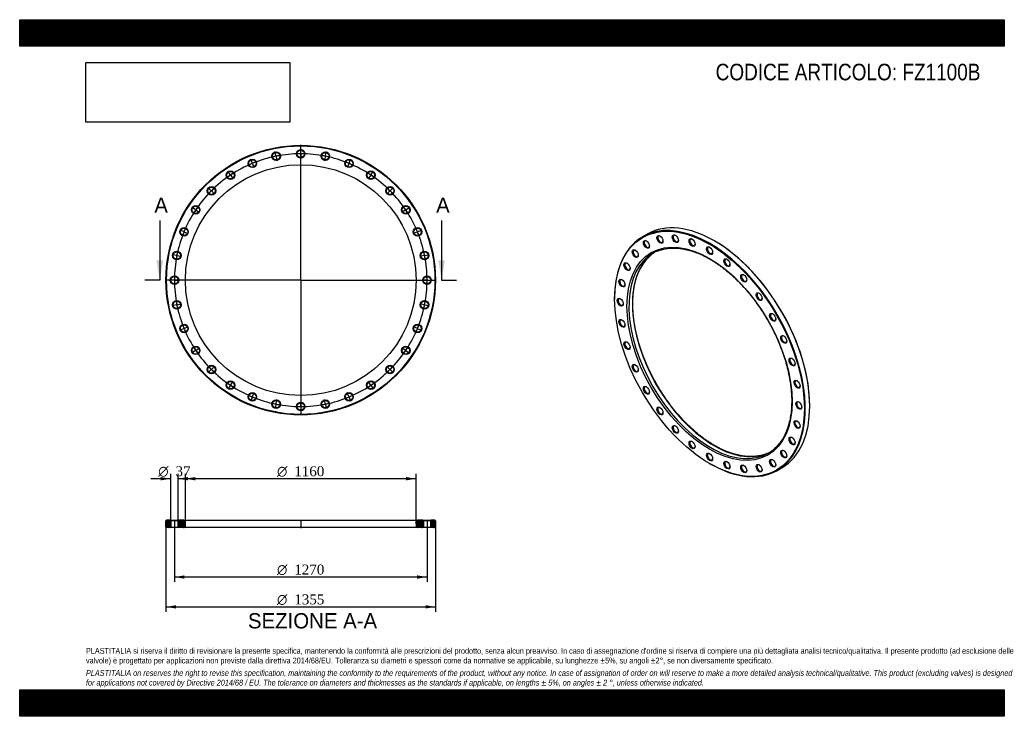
# Model space of a CAD drawing. Header units: millimetres. Extents: x 0 to 4950, y 0 to 3500.
import ezdxf
from ezdxf.enums import TextEntityAlignment as Align
from ezdxf.lldxf.tags import DXFTag

# ---------------------------------------------------------------- set-up
doc = ezdxf.new("R2010")
doc.units = ezdxf.units.MM
doc.header["$LTSCALE"] = 16.666667
for name, color, linetype in [('Default', 7, 'Continuous'), ('DV2_Default', 7, 'Continuous'), ('DV3_Default', 7, 'Continuous'), ('FZ1100B', 7, 'Continuous')]:
    doc.layers.add(name, color=color, linetype=linetype)
doc.styles.add('SEACAD_Solid_Edge_ANSI', font='seans.ttf')
doc.styles.add('SEACAD_Solid_Edge_ANSI1_Symbols', font='semeca1.ttf')
doc.styles.add('SEACAD_Times_New_Roman', font='times.ttf')
tags = doc.linetypes.add('CENTER2', pattern=[28.575, 19.05, -3.175, 3.175, -3.175]).pattern_tags.tags
tags[10:11] = [DXFTag(74, 4), DXFTag(75, 0), DXFTag(340, '0'), DXFTag(46, 0.0), DXFTag(50, 0.0), DXFTag(44, 0.0), DXFTag(45, 0.0)]
tags[8:9] = [DXFTag(74, 4), DXFTag(75, 0), DXFTag(340, '0'), DXFTag(46, 0.0), DXFTag(50, 0.0), DXFTag(44, 0.0), DXFTag(45, 0.0)]
tags[6:7] = [DXFTag(74, 4), DXFTag(75, 0), DXFTag(340, '0'), DXFTag(46, 0.0), DXFTag(50, 0.0), DXFTag(44, 0.0), DXFTag(45, 0.0)]
tags[4:5] = [DXFTag(74, 4), DXFTag(75, 0), DXFTag(340, '0'), DXFTag(46, 0.0), DXFTag(50, 0.0), DXFTag(44, 0.0), DXFTag(45, 0.0)]
picture_1 = doc.add_image_def('image1.jpg', size_in_pixel=(4302, 1260))

# ---------------------------------------------------------------- blocks, each defined once
blk = doc.blocks.new('SE')
at = {"layer": 'FZ1100B', "color": 7, "linetype": 'Continuous'}
for p, q in [((3154.1, 2422.2), (3131.4, 2409.2)), ((3494.9, 2387.4), (3492.8, 2388.7)), ((2991.1, 2099), (2991.1, 2096.6)), ((3971.9, 1558.9), (3971.9, 1561.3)), ((3468.1, 1270.5), (3470.2, 1269.2)), ((3808.9, 1235.7), (3831.6, 1248.8))]:
    blk.add_line(p, q, dxfattribs=at)
for centre, major_axis, start_param, end_param in [((3492.8, 1835.5), (-338.8, 586.7), 3.141593, 6.283185), ((3470.2, 1822.4), (338.8, -586.7), 0, 3.926991), ((3152.7, 2372.3), (-9.3, 16), 0, 3.84888), ((3152.7, 2372.3), (-9.3, 16), 5.575898, 6.283185), ((3220.7, 2397.5), (-9.3, 16), 0, 3.84888), ((3220.7, 2397.5), (-9.3, 16), 5.575898, 6.283185), ((3298.4, 2400.6), (-9.3, 16), 0, 3.84888), ((3298.4, 2400.6), (-9.3, 16), 5.575898, 6.283185), ((3382.6, 2381.5), (-9.3, 16), 0, 3.84888), ((3382.6, 2381.5), (-9.3, 16), 5.575898, 6.283185), ((3494.9, 1836.7), (337.3, -584.1), 0.785398, 2.356194), ((3096.9, 2326), (-9.3, 16), 0, 3.848879), ((3096.9, 2326), (-9.3, 16), 5.575898, 6.283185), ((3490, 1833.9), (290, -502.3), 3.170856, 3.224781), ((3473, 1824.1), (-290, 502.3), 6.199859, 6.283185), ((3470.2, 2340.9), (-9.3, 16), 0, 3.84888), ((3470.2, 2340.9), (-9.3, 16), 5.575898, 6.283185), ((3473, 1824.1), (-290, 502.3), 0.08144, 3.053143), ((3490, 1833.9), (290, -502.3), 3.224781, 6.204005), ((3055.4, 2260.3), (-9.3, 16), 5.575898, 6.283185), ((3473, 1824.1), (-290, 502.3), 0, 0.08144), ((3557.8, 2280.4), (-9.3, 16), 0, 3.84888), ((3557.8, 2280.4), (-9.3, 16), 5.575898, 6.283185), ((3055.4, 2260.3), (-9.3, 16), 0, 3.848879), ((3029.8, 2177.8), (-9.3, 16), 0, 3.848879), ((3029.8, 2177.8), (-9.3, 16), 5.575898, 6.283185), ((3642, 2202.2), (-9.3, 16), 0, 3.84888), ((3642, 2202.2), (-9.3, 16), 5.575898, 6.283185), ((3021.2, 2081.7), (-9.3, 16), 0, 3.848879), ((3021.2, 2081.7), (-9.3, 16), 5.575898, 6.283185), ((3719.7, 2109.5), (-9.3, 16), 0, 3.84888), ((3719.7, 2109.5), (-9.3, 16), 5.575898, 6.283185), ((3029.8, 1975.5), (-9.3, 16), 0, 3.84888), ((3029.8, 1975.5), (-9.3, 16), 5.575898, 6.283185), ((3787.7, 2005.7), (-9.3, 16), 0, 3.84888), ((3787.7, 2005.7), (-9.3, 16), 5.575898, 6.283185), ((3843.5, 1894.9), (-9.3, 16), 0, 3.84888), ((3843.5, 1894.9), (-9.3, 16), 5.575898, 6.283185), ((3055.4, 1863.5), (-9.3, 16), 0, 3.84888), ((3055.4, 1863.5), (-9.3, 16), 5.575898, 6.283185), ((3885, 1781.3), (-9.3, 16), 0, 3.84888), ((3885, 1781.3), (-9.3, 16), 5.575898, 6.283185), ((3096.9, 1749.9), (-9.3, 16), 0, 3.84888), ((3096.9, 1749.9), (-9.3, 16), 5.575898, 6.283185), ((3910.6, 1669.3), (-9.3, 16), 0, 3.84888), ((3910.6, 1669.3), (-9.3, 16), 5.575898, 6.283185), ((3152.7, 1639.1), (-9.3, 16), 0, 3.84888), ((3152.7, 1639.1), (-9.3, 16), 5.575898, 6.283185), ((3220.7, 1535.3), (-9.3, 16), 0, 3.84888), ((3220.7, 1535.3), (-9.3, 16), 5.575898, 6.283185), ((3919.2, 1563.2), (-9.3, 16), 0, 3.848879), ((3919.2, 1563.2), (-9.3, 16), 5.575898, 6.283185), ((3298.4, 1442.6), (-9.3, 16), 0, 3.84888), ((3298.4, 1442.6), (-9.3, 16), 5.575898, 6.283185), ((3910.6, 1467), (-9.3, 16), 0, 3.848879), ((3910.6, 1467), (-9.3, 16), 5.575898, 6.283185), ((3885, 1384.5), (-9.3, 16), 0, 3.848879), ((3885, 1384.5), (-9.3, 16), 5.575898, 6.283185), ((3382.6, 1364.5), (-9.3, 16), 0, 3.84888), ((3382.6, 1364.5), (-9.3, 16), 5.575898, 6.283185), ((3473, 1824.1), (-290, 502.3), 3.053143, 3.234052), ((3470.2, 1303.9), (-9.3, 16), 0, 3.84888), ((3470.2, 1303.9), (-9.3, 16), 5.575898, 6.283185), ((3490, 1833.9), (290, -502.3), 6.204005, 6.253922), ((3787.7, 1272.5), (-9.3, 16), 0, 3.84888), ((3787.7, 1272.5), (-9.3, 16), 5.575898, 6.283185), ((3843.5, 1318.8), (-9.3, 16), 0, 3.84888), ((3843.5, 1318.8), (-9.3, 16), 5.575898, 6.283185), ((3470.2, 1822.4), (338.8, -586.7), 5.497787, 6.283185), ((3557.8, 1263.3), (-9.3, 16), 0, 3.84888), ((3557.8, 1263.3), (-9.3, 16), 5.575898, 6.283185), ((3642, 1244.2), (-9.3, 16), 0, 3.84888), ((3642, 1244.2), (-9.3, 16), 5.575898, 6.283185), ((3719.7, 1247.3), (-9.3, 16), 0, 3.84888), ((3719.7, 1247.3), (-9.3, 16), 5.575898, 6.283185)]:
    blk.add_ellipse(centre, major_axis=major_axis, ratio=0.57735, start_param=start_param, end_param=end_param, dxfattribs=at)
for centre, major_axis in [((3468.1, 1821.2), (-337.3, 584.1)), ((3468.1, 1821.2), (293.5, -508.4)), ((3150.6, 2371.1), (10.8, -18.6)), ((3218.6, 2396.3), (10.8, -18.6)), ((3296.2, 2399.4), (10.8, -18.6)), ((3380.5, 2380.3), (10.8, -18.6)), ((3094.7, 2324.8), (10.8, -18.6)), ((3468.1, 2339.7), (10.8, -18.6)), ((3053.2, 2259.1), (10.8, -18.6)), ((3555.7, 2279.1), (10.8, -18.6)), ((3027.7, 2176.6), (10.8, -18.6)), ((3639.9, 2201), (10.8, -18.6)), ((3717.5, 2108.3), (10.8, -18.6)), ((3019.1, 2080.4), (10.8, -18.6)), ((3027.7, 1974.3), (10.8, -18.6)), ((3785.6, 2004.5), (10.8, -18.6)), ((3053.2, 1862.3), (10.8, -18.6)), ((3841.4, 1893.7), (10.8, -18.6)), ((3882.9, 1780.1), (10.8, -18.6)), ((3094.7, 1748.7), (10.8, -18.6)), ((3908.5, 1668.1), (10.8, -18.6)), ((3150.6, 1637.9), (10.8, -18.6)), ((3917.1, 1562), (10.8, -18.6)), ((3218.6, 1534.1), (10.8, -18.6)), ((3908.5, 1465.8), (10.8, -18.6)), ((3296.2, 1441.4), (10.8, -18.6)), ((3882.9, 1383.3), (10.8, -18.6)), ((3380.5, 1363.3), (10.8, -18.6)), ((3841.4, 1317.6), (10.8, -18.6)), ((3468.1, 1302.7), (10.8, -18.6)), ((3785.6, 1271.3), (10.8, -18.6)), ((3555.7, 1262.1), (10.8, -18.6)), ((3639.9, 1243), (10.8, -18.6)), ((3717.5, 1246.1), (10.8, -18.6))]:
    blk.add_ellipse(centre, major_axis=major_axis, ratio=0.57735, dxfattribs=at)
for points, knots in [([(3207.6, 2338.2), (3209.9, 2339.1), (3215.4, 2341.3), (3225.9, 2344.6), (3238.1, 2347.8), (3250.9, 2350.2), (3263.9, 2351.9), (3277.2, 2352.8), (3290.8, 2353), (3304.6, 2352.5), (3318.7, 2351.2), (3332.9, 2349.1), (3347.4, 2346.3), (3362.1, 2342.8), (3376.9, 2338.6), (3391.9, 2333.6), (3407, 2328), (3422.1, 2321.6), (3437.4, 2314.5), (3452.7, 2306.7), (3468, 2298.2), (3483.4, 2289.1), (3498.7, 2279.3), (3514, 2268.9), (3529.3, 2257.8), (3544.5, 2246.2), (3559.5, 2233.9), (3574.5, 2221), (3589.3, 2207.6), (3604, 2193.6), (3618.4, 2179.1), (3632.7, 2164.2), (3646.7, 2148.7), (3660.5, 2132.7), (3674, 2116.4), (3687.3, 2099.6), (3700.2, 2082.4), (3712.8, 2064.8), (3725.1, 2046.9), (3737, 2028.7), (3748.6, 2010.2), (3759.7, 1991.4), (3770.5, 1972.4), (3780.8, 1953.2), (3790.7, 1933.8), (3800.1, 1914.3), (3809.1, 1894.6), (3817.5, 1874.8), (3825.5, 1854.9), (3833, 1835), (3840, 1815.1), (3846.5, 1795.2), (3852.4, 1775.4), (3857.8, 1755.6), (3862.7, 1735.9), (3867, 1716.3), (3870.7, 1696.9), (3873.9, 1677.7), (3876.5, 1658.7), (3878.5, 1639.9), (3880, 1621.4), (3880.9, 1603.2), (3881.2, 1585.2), (3880.9, 1567.7), (3880.1, 1550.5), (3878.7, 1533.7), (3876.7, 1517.3), (3874.2, 1501.3), (3871.1, 1485.8), (3867.4, 1470.8), (3863.2, 1456.3), (3858.5, 1442.3), (3853.2, 1428.9), (3847.4, 1416), (3841.1, 1403.7), (3834.2, 1391.9), (3826.8, 1380.8), (3819, 1370.3), (3810.6, 1360.4), (3801.9, 1351.3), (3794.1, 1344), (3789.6, 1340.4), (3787.9, 1339)], [0, 0, 0, 0, 0.006818, 0.019609, 0.032387, 0.045151, 0.057898, 0.070628, 0.08334, 0.096037, 0.10872, 0.12139, 0.13405, 0.146701, 0.159345, 0.171984, 0.184618, 0.197251, 0.209881, 0.222511, 0.235141, 0.24777, 0.260401, 0.273032, 0.285664, 0.298298, 0.310933, 0.323569, 0.336207, 0.348847, 0.361487, 0.374129, 0.386772, 0.399417, 0.412062, 0.424708, 0.437356, 0.450003, 0.462652, 0.4753, 0.487949, 0.500599, 0.513248, 0.525897, 0.538546, 0.551195, 0.563843, 0.576491, 0.589138, 0.601784, 0.614429, 0.627073, 0.639716, 0.652358, 0.664998, 0.677637, 0.690274, 0.702909, 0.715543, 0.728176, 0.740806, 0.753435, 0.766063, 0.77869, 0.791315, 0.803941, 0.816566, 0.829192, 0.841819, 0.854448, 0.867081, 0.879719, 0.892363, 0.905016, 0.917679, 0.930355, 0.943044, 0.955749, 0.968472, 0.981212, 0.993969, 1, 1, 1, 1]), ([(3493.5, 1360.6), (3490.5, 1362.4), (3483.2, 1366.6), (3470, 1374.9), (3454.8, 1385), (3439.5, 1395.8), (3424.3, 1407.3), (3409.2, 1419.3), (3394.2, 1432), (3379.3, 1445.2), (3364.6, 1458.9), (3350, 1473.2), (3335.7, 1488), (3321.6, 1503.3), (3307.7, 1519.1), (3294, 1535.3), (3280.7, 1552), (3267.6, 1569), (3254.9, 1586.4), (3242.5, 1604.2), (3230.4, 1622.3), (3218.8, 1640.7), (3207.5, 1659.4), (3196.6, 1678.3), (3186.1, 1697.4), (3176, 1716.8), (3166.4, 1736.3), (3157.3, 1755.9), (3148.6, 1775.6), (3140.4, 1795.5), (3132.7, 1815.4), (3125.6, 1835.3), (3118.9, 1855.2), (3112.8, 1875.1), (3107.2, 1894.9), (3102.1, 1914.6), (3097.6, 1934.2), (3093.7, 1953.7), (3090.3, 1973), (3087.5, 1992.1), (3085.2, 2011), (3083.5, 2029.6), (3082.4, 2047.9), (3081.9, 2065.9), (3081.9, 2083.6), (3082.5, 2101), (3083.7, 2117.9), (3085.5, 2134.5), (3087.8, 2150.6), (3090.7, 2166.3), (3094.1, 2181.5), (3098.1, 2196.2), (3102.7, 2210.4), (3107.8, 2224), (3113.4, 2237.1), (3119.5, 2249.7), (3126.2, 2261.6), (3133.3, 2273), (3141, 2283.7), (3149.2, 2293.8), (3157.8, 2303.3), (3166.9, 2312), (3173.7, 2318), (3177.1, 2320.6), (3177.5, 2320.8)], [0, 0, 0, 0, 0.008658, 0.025129, 0.041603, 0.058077, 0.074554, 0.091032, 0.107512, 0.123994, 0.140477, 0.156963, 0.17345, 0.189939, 0.206429, 0.222921, 0.239414, 0.255908, 0.272403, 0.288899, 0.305396, 0.321892, 0.33839, 0.354887, 0.371385, 0.387882, 0.404378, 0.420875, 0.43737, 0.453865, 0.470359, 0.486851, 0.503342, 0.519832, 0.53632, 0.552806, 0.56929, 0.585773, 0.602253, 0.618731, 0.635207, 0.651681, 0.668153, 0.684623, 0.701091, 0.717558, 0.734024, 0.75049, 0.766957, 0.783424, 0.799894, 0.816369, 0.832848, 0.849336, 0.865834, 0.882344, 0.898869, 0.915411, 0.931974, 0.948558, 0.965165, 0.981795, 0.998447, 1, 1, 1, 1]), ([(3756.7, 1320.2), (3756.6, 1320.1), (3753, 1318.5), (3744.7, 1315.6), (3732.6, 1312), (3720.1, 1309.1), (3707.3, 1307), (3694.2, 1305.6), (3680.8, 1304.9), (3667.1, 1305), (3653.2, 1305.9), (3639, 1307.4), (3624.6, 1309.7), (3610.1, 1312.8), (3595.4, 1316.6), (3580.5, 1321.1), (3565.5, 1326.3), (3550.4, 1332.3), (3535.1, 1338.9), (3519.9, 1346.2), (3505.7, 1353.7), (3497.5, 1358.3), (3493.5, 1360.6)], [0, 0, 0, 0, 0.001003, 0.054824, 0.108604, 0.162326, 0.215983, 0.269567, 0.323079, 0.376522, 0.4299, 0.48322, 0.536492, 0.589722, 0.642918, 0.696088, 0.749239, 0.802375, 0.855501, 0.908622, 0.961741, 1, 1, 1, 1])]:
    blk.add_open_spline(points, degree=3, knots=knots, dxfattribs=at)
blk = doc.blocks.new('SE1')
at = {"layer": 'Default', "color": 7, "linetype": 'CENTER2'}
for start, end in [(90.2707, 100.9793), (79.0207, 89.7293), (112.7707, 123.4793), (101.5207, 112.2293), (67.7707, 78.4793), (56.5207, 67.2293), (124.0207, 134.7293), (45.2707, 55.9793), (135.2707, 145.9793), (34.0207, 44.7293), (146.5207, 157.2293), (22.7707, 33.4793), (157.7707, 168.4793), (11.5207, 22.2293), (169.0207, 179.7293), (0.2707, 10.9793), (180.2707, 190.9793), (349.0207, 359.7293), (191.5207, 202.2293), (337.7707, 348.4793), (202.7707, 213.4793), (326.5207, 337.2293), (214.0207, 224.7293), (315.2707, 325.9793), (225.2707, 235.9793), (304.0207, 314.7293), (236.5207, 247.2293), (292.7707, 303.4793), (247.7707, 258.4793), (281.5207, 292.2293), (259.0207, 269.7293), (270.2707, 280.9793)]:
    blk.add_arc((1412.8, 2191.4), 635, start, end, dxfattribs=at)
at = {"layer": 'DV2_Default', "color": 7, "linetype": 'CENTER2'}
for p, q in [((1288.3, 2817.2), (1284.4, 2837)), ((1412.8, 2194.4), (1412.8, 2870.7)), ((1412.8, 2829.4), (1412.8, 2849.7)), ((1412.8, 2824.9), (1412.8, 2827.9)), ((1412.8, 2823.4), (1412.8, 2803.2)), ((1537.3, 2817.2), (1541.2, 2837)), ((1168.7, 2780.9), (1160.9, 2799.6)), ((1170.4, 2776.7), (1169.2, 2779.5)), ((1170.9, 2775.3), (1178.7, 2756.6)), ((1289.2, 2812.8), (1288.6, 2815.7)), ((1289.5, 2811.3), (1293.5, 2791.4)), ((1536.1, 2811.3), (1532.2, 2791.4)), ((1536.4, 2812.8), (1537, 2815.7)), ((1654.7, 2775.3), (1646.9, 2756.6)), ((1655.2, 2776.7), (1656.4, 2779.5)), ((1657, 2780.9), (1664.7, 2799.6)), ((1058.4, 2721.9), (1047.1, 2738.7)), ((1767.3, 2721.9), (1778.5, 2738.7)), ((1060.9, 2718.2), (1059.2, 2720.7)), ((1061.7, 2716.9), (1072.9, 2700.1)), ((1763.9, 2716.9), (1752.7, 2700.1)), ((1764.8, 2718.2), (1766.4, 2720.7)), ((961.7, 2642.6), (947.4, 2656.9)), ((964.9, 2639.4), (962.7, 2641.5)), ((965.9, 2638.3), (980.2, 2624)), ((1859.7, 2638.3), (1845.4, 2624)), ((1860.8, 2639.4), (1862.9, 2641.5)), ((1863.9, 2642.6), (1878.3, 2656.9)), ((882.3, 2545.9), (865.5, 2557.1)), ((886.1, 2543.4), (883.6, 2545.1)), ((887.3, 2542.6), (904.2, 2531.3)), ((1938.3, 2542.6), (1921.5, 2531.3)), ((1939.5, 2543.4), (1942, 2545.1)), ((1943.3, 2545.9), (1960.1, 2557.1)), ((823.4, 2435.6), (804.7, 2443.3)), ((827.5, 2433.9), (824.8, 2435)), ((828.9, 2433.3), (847.6, 2425.5)), ((1996.7, 2433.3), (1978, 2425.5)), ((1998.1, 2433.9), (2000.9, 2435)), ((2002.2, 2435.6), (2020.9, 2443.3)), ((787.1, 2315.9), (767.2, 2319.8)), ((791.5, 2315), (788.5, 2315.6)), ((792.9, 2314.7), (812.8, 2310.8)), ((2032.7, 2314.7), (2012.8, 2310.8)), ((2034.1, 2315), (2037.1, 2315.6)), ((2038.5, 2315.9), (2058.4, 2319.8)), ((1409.8, 2191.4), (733.6, 2191.4)), ((774.8, 2191.4), (754.6, 2191.4)), ((779.3, 2191.4), (776.3, 2191.4)), ((780.8, 2191.4), (801.1, 2191.4)), ((1414.3, 2191.4), (1411.3, 2191.4)), ((1412.8, 2192.9), (1412.8, 2189.9)), ((1412.8, 2188.4), (1412.8, 1512.2)), ((1415.8, 2191.4), (2092.1, 2191.4)), ((2044.8, 2191.4), (2024.6, 2191.4)), ((2044.8, 2191.4), (2027.6, 2191.4)), ((2046.3, 2191.4), (2049.3, 2191.4)), ((2046.3, 2191.4), (2049.3, 2191.4)), ((2050.8, 2191.4), (2068.1, 2191.4)), ((2050.8, 2191.4), (2071.1, 2191.4)), ((787.1, 2067), (767.2, 2063)), ((791.5, 2067.8), (788.5, 2067.3)), ((792.9, 2068.1), (812.8, 2072.1)), ((2032.7, 2068.1), (2012.8, 2072.1)), ((2034.1, 2067.8), (2037.1, 2067.3)), ((2038.5, 2067), (2058.4, 2063)), ((823.4, 1947.3), (804.7, 1939.5)), ((827.5, 1949), (824.8, 1947.9)), ((828.9, 1949.6), (847.6, 1957.3)), ((1996.7, 1949.6), (1978, 1957.3)), ((1998.1, 1949), (2000.9, 1947.9)), ((2002.2, 1947.3), (2020.9, 1939.5)), ((882.3, 1837), (865.5, 1825.7)), ((886.1, 1839.5), (883.6, 1837.8)), ((887.3, 1840.3), (904.2, 1851.6)), ((1938.3, 1840.3), (1921.5, 1851.6)), ((1939.5, 1839.5), (1942, 1837.8)), ((1943.3, 1837), (1960.1, 1825.7)), ((961.7, 1740.3), (947.4, 1726)), ((964.9, 1743.5), (962.7, 1741.4)), ((965.9, 1744.5), (980.2, 1758.9)), ((1859.7, 1744.5), (1845.4, 1758.9)), ((1860.8, 1743.5), (1862.9, 1741.4)), ((1863.9, 1740.3), (1878.3, 1726)), ((1058.4, 1661), (1047.1, 1644.1)), ((1060.9, 1664.7), (1059.2, 1662.2)), ((1061.7, 1665.9), (1072.9, 1682.8)), ((1763.9, 1665.9), (1752.7, 1682.8)), ((1764.8, 1664.7), (1766.4, 1662.2)), ((1767.3, 1661), (1778.5, 1644.1)), ((1168.7, 1602), (1160.9, 1583.3)), ((1170.4, 1606.2), (1169.2, 1603.4)), ((1170.9, 1607.5), (1178.7, 1626.2)), ((1289.5, 1571.6), (1293.5, 1591.4)), ((1536.1, 1571.6), (1532.2, 1591.4)), ((1654.7, 1607.5), (1646.9, 1626.2)), ((1655.2, 1606.2), (1656.4, 1603.4)), ((1657, 1602), (1664.7, 1583.3)), ((1288.3, 1565.7), (1284.4, 1545.8)), ((1289.2, 1570.1), (1288.6, 1567.2)), ((1412.8, 1559.4), (1412.8, 1579.7)), ((1412.8, 1557.9), (1412.8, 1554.9)), ((1412.8, 1553.4), (1412.8, 1533.2)), ((1536.4, 1570.1), (1537, 1567.2)), ((1537.3, 1565.7), (1541.2, 1545.8))]:
    blk.add_line(p, q, dxfattribs=at)
for start, end in [(90.2707, 92.0978), (89.8647, 90.1353), (87.9022, 89.7293), (112.7707, 114.5978), (112.3647, 112.6353), (110.4022, 112.2293), (101.5207, 103.3478), (101.1147, 101.3853), (99.1522, 100.9793), (79.0207, 80.8478), (78.6147, 78.8853), (76.6522, 78.4793), (67.7707, 69.5978), (67.3647, 67.6353), (65.4022, 67.2293), (121.6522, 123.4793), (56.5207, 58.3478), (124.0207, 125.8478), (123.6147, 123.8853), (56.1147, 56.3853), (54.1522, 55.9793), (135.2707, 137.0978), (134.8647, 135.1353), (132.9022, 134.7293), (45.2707, 47.0978), (44.8647, 45.1353), (42.9022, 44.7293), (146.5207, 148.3478), (146.1147, 146.3853), (144.1522, 145.9793), (34.0207, 35.8478), (33.6147, 33.8853), (31.6522, 33.4793), (157.7707, 159.5978), (157.3647, 157.6353), (155.4022, 157.2293), (22.7707, 24.5978), (22.3647, 22.6353), (20.4022, 22.2293), (166.6522, 168.4793), (11.5207, 13.3478), (169.0207, 170.8478), (168.6147, 168.8853), (11.1147, 11.3853), (9.1522, 10.9793), (177.9022, 179.7293), (179.8647, 180.1353), (180.2707, 182.0978), (0.2707, 2.0978), (357.9022, 359.7293), (0.2707, 1.8271), (358.1729, 359.7293), (359.8647, 0.1353), (359.8647, 0.1353), (189.1522, 190.9793), (349.0207, 350.8478), (191.1147, 191.3853), (191.5207, 193.3478), (346.6522, 348.4793), (348.6147, 348.8853), (200.4022, 202.2293), (202.3647, 202.6353), (202.7707, 204.5978), (335.4022, 337.2293), (337.3647, 337.6353), (337.7707, 339.5978), (211.6522, 213.4793), (213.6147, 213.8853), (214.0207, 215.8478), (324.1522, 325.9793), (326.1147, 326.3853), (326.5207, 328.3478), (222.9022, 224.7293), (224.8647, 225.1353), (225.2707, 227.0978), (312.9022, 314.7293), (314.8647, 315.1353), (315.2707, 317.0978), (234.1522, 235.9793), (236.1147, 236.3853), (236.5207, 238.3478), (301.6522, 303.4793), (303.6147, 303.8853), (304.0207, 305.8478), (245.4022, 247.2293), (247.3647, 247.6353), (247.7707, 249.5978), (290.4022, 292.2293), (292.3647, 292.6353), (292.7707, 294.5978), (256.6522, 258.4793), (258.6147, 258.8853), (259.0207, 260.8478), (267.9022, 269.7293), (269.8647, 270.1353), (270.2707, 272.0978), (279.1522, 280.9793), (281.1147, 281.3853), (281.5207, 283.3478)]:
    blk.add_arc((1412.8, 2191.4), 635, start, end, dxfattribs=at)
at = {"layer": 'FZ1100B', "color": 7, "linetype": 'Continuous'}
for centre, radius in [((1412.8, 2191.4), 677.5), ((1412.8, 2191.4), 674.5), ((1288.9, 2814.2), 21.5), ((1288.9, 2814.2), 18.5), ((1412.8, 2826.4), 21.5), ((1412.8, 2826.4), 18.5), ((1536.7, 2814.2), 21.5), ((1536.7, 2814.2), 18.5), ((1169.8, 2778.1), 21.5), ((1169.8, 2778.1), 18.5), ((1655.8, 2778.1), 21.5), ((1655.8, 2778.1), 18.5), ((1412.8, 2191.4), 580), ((1060, 2719.4), 21.5), ((1060, 2719.4), 18.5), ((1765.6, 2719.4), 21.5), ((1765.6, 2719.4), 18.5), ((963.8, 2640.4), 21.5), ((963.8, 2640.4), 18.5), ((1861.8, 2640.4), 21.5), ((1861.8, 2640.4), 18.5), ((884.8, 2544.2), 21.5), ((884.8, 2544.2), 18.5), ((1940.8, 2544.2), 21.5), ((1940.8, 2544.2), 18.5), ((826.1, 2434.4), 21.5), ((826.1, 2434.4), 18.5), ((1999.5, 2434.4), 21.5), ((1999.5, 2434.4), 18.5), ((790, 2315.3), 21.5), ((790, 2315.3), 18.5), ((2035.6, 2315.3), 21.5), ((2035.6, 2315.3), 18.5), ((777.8, 2191.4), 21.5), ((777.8, 2191.4), 18.5), ((2047.8, 2191.4), 21.5), ((2047.8, 2191.4), 18.5), ((790, 2067.5), 21.5), ((790, 2067.5), 18.5), ((2035.6, 2067.5), 21.5), ((2035.6, 2067.5), 18.5), ((826.1, 1948.4), 21.5), ((826.1, 1948.4), 18.5), ((1999.5, 1948.4), 21.5), ((1999.5, 1948.4), 18.5), ((884.8, 1838.6), 21.5), ((884.8, 1838.6), 18.5), ((1940.8, 1838.6), 21.5), ((1940.8, 1838.6), 18.5), ((963.8, 1742.4), 21.5), ((963.8, 1742.4), 18.5), ((1861.8, 1742.4), 21.5), ((1861.8, 1742.4), 18.5), ((1060, 1663.4), 21.5), ((1765.6, 1663.4), 21.5), ((1060, 1663.4), 18.5), ((1765.6, 1663.4), 18.5), ((1169.8, 1604.8), 21.5), ((1169.8, 1604.8), 18.5), ((1288.9, 1568.6), 21.5), ((1288.9, 1568.6), 18.5), ((1536.7, 1568.6), 21.5), ((1536.7, 1568.6), 18.5), ((1655.8, 1604.8), 21.5), ((1655.8, 1604.8), 18.5), ((1412.8, 1556.4), 21.5), ((1412.8, 1556.4), 18.5)]:
    blk.add_circle(centre, radius, dxfattribs=at)
blk = doc.blocks.new('SE3')
at = {"color": 7, "linetype": 'Continuous', "style": 'SEACAD_Solid_Edge_ANSI'}
blk.add_text('A', height=76.7, dxfattribs=at).set_placement((676.8, 2606.4), align=Align.TOP_LEFT)
blk = doc.blocks.new('SE4')
at = {"color": 7, "linetype": 'Continuous', "style": 'SEACAD_Solid_Edge_ANSI'}
blk.add_text('A', height=76.7, dxfattribs=at).set_placement((2093.5, 2606.4), align=Align.TOP_LEFT)
blk = doc.blocks.new('SEANNOT_GROUP')
at = {"linetype": 'Continuous'}
blk.add_hatch(color=7, dxfattribs=at).paths.add_polyline_path([(687.8, 2291.4), (704.5, 2191.4), (721.1, 2291.4)])
at = {"color": 7, "linetype": 'Continuous'}
blk.add_lwpolyline([(704.5, 2491.4), (704.5, 2191.4)], dxfattribs=at)
blk = doc.blocks.new('SEANNOT_GROUP1')
at = {"linetype": 'Continuous'}
blk.add_hatch(color=7, dxfattribs=at).paths.add_polyline_path([(2104.5, 2291.4), (2121.1, 2191.4), (2137.8, 2291.4)])
at = {"color": 7, "linetype": 'Continuous'}
blk.add_lwpolyline([(2121.1, 2491.4), (2121.1, 2191.4)], dxfattribs=at)
blk = doc.blocks.new('SE2')
at = {"layer": 'Default', "color": 7, "linetype": 'CENTER2'}
for p, q in [((704.5, 2191.4), (629.5, 2191.4)), ((2121.1, 2191.4), (2196.1, 2191.4))]:
    blk.add_line(p, q, dxfattribs=at)
at = {"layer": 'Default'}
for name in ['SE3', 'SE4', 'SEANNOT_GROUP', 'SEANNOT_GROUP1']:
    blk.add_blockref(name, (0, 0), dxfattribs=at)
blk = doc.blocks.new('SE5')
at = {"layer": 'FZ1100B', "linetype": 'Continuous'}
h = blk.add_hatch(dxfattribs=at)
h.set_pattern_fill('LINE', scale=0.629921, angle=45, style=0)
h.paths.add_polyline_path([(756.3, 985.8), (738.3, 985.8), (735.3, 982.8), (735.3, 950.8), (738.3, 947.8), (756.3, 947.8), (759.3, 950.8), (759.3, 982.8)])
h = blk.add_hatch(dxfattribs=at)
h.set_pattern_fill('LINE', scale=0.629921, angle=45, style=0)
edge = h.paths.add_edge_path()
edge.add_line((799.3, 947.8), (825.8, 947.8))
edge.add_arc((825.8, 954.8), 7, 270, 360)
edge.add_line((832.8, 954.8), (832.8, 978.8))
edge.add_arc((825.8, 978.8), 7, 0, 90)
edge.add_line((825.8, 985.8), (799.3, 985.8))
edge.add_line((799.3, 985.8), (796.3, 982.8))
edge.add_line((796.3, 982.8), (796.3, 950.8))
edge.add_line((796.3, 950.8), (799.3, 947.8))
h = blk.add_hatch(dxfattribs=at)
h.set_pattern_fill('LINE', scale=0.629921, angle=45, style=0)
edge = h.paths.add_edge_path()
edge.add_line((2029.3, 950.8), (2029.3, 982.8))
edge.add_line((2029.3, 982.8), (2026.3, 985.8))
edge.add_line((2026.3, 985.8), (1999.8, 985.8))
edge.add_arc((1999.8, 978.8), 7, 90, 180)
edge.add_line((1992.8, 978.8), (1992.8, 954.8))
edge.add_arc((1999.8, 954.8), 7, 180, 270)
edge.add_line((1999.8, 947.8), (2026.3, 947.8))
edge.add_line((2026.3, 947.8), (2029.3, 950.8))
h = blk.add_hatch(dxfattribs=at)
h.set_pattern_fill('LINE', scale=0.629921, angle=45, style=0)
h.paths.add_polyline_path([(2066.3, 982.8), (2066.3, 950.8), (2069.3, 947.8), (2087.3, 947.8), (2090.3, 950.8), (2090.3, 982.8), (2087.3, 985.8), (2069.3, 985.8)])
at = {"layer": 'DV3_Default', "color": 7, "linetype": 'CENTER2'}
for p, q in [((777.8, 987.5), (777.8, 946)), ((1412.8, 987.5), (1412.8, 946)), ((2047.8, 987.5), (2047.8, 946))]:
    blk.add_line(p, q, dxfattribs=at)
at = {"layer": 'FZ1100B', "color": 7, "linetype": 'Continuous'}
for p, q in [((738.3, 985.8), (735.3, 982.8)), ((735.3, 950.8), (735.3, 982.8)), ((735.3, 950.8), (738.3, 947.8)), ((756.3, 985.8), (738.3, 985.8)), ((756.3, 947.8), (738.3, 947.8)), ((756.3, 985.8), (799.3, 985.8)), ((756.3, 985.8), (759.3, 982.8)), ((759.3, 950.8), (756.3, 947.8)), ((799.3, 947.8), (756.3, 947.8)), ((796.3, 982.8), (759.3, 982.8)), ((759.3, 982.8), (759.3, 950.8)), ((759.3, 950.8), (796.3, 950.8)), ((796.3, 982.8), (799.3, 985.8)), ((796.3, 950.8), (796.3, 982.8)), ((799.3, 947.8), (796.3, 950.8)), ((825.8, 985.8), (799.3, 985.8)), ((825.8, 947.8), (799.3, 947.8)), ((825.8, 985.8), (1999.8, 985.8)), ((1999.8, 947.8), (825.8, 947.8)), ((832.8, 954.8), (832.8, 978.8)), ((1992.8, 978.8), (1992.8, 954.8)), ((2026.3, 985.8), (1999.8, 985.8)), ((2026.3, 947.8), (1999.8, 947.8)), ((2026.3, 985.8), (2069.3, 985.8)), ((2026.3, 985.8), (2029.3, 982.8)), ((2029.3, 950.8), (2026.3, 947.8)), ((2069.3, 947.8), (2026.3, 947.8)), ((2066.3, 982.8), (2029.3, 982.8)), ((2029.3, 982.8), (2029.3, 950.8)), ((2029.3, 950.8), (2066.3, 950.8)), ((2066.3, 982.8), (2069.3, 985.8)), ((2066.3, 950.8), (2066.3, 982.8)), ((2069.3, 947.8), (2066.3, 950.8)), ((2087.3, 985.8), (2069.3, 985.8)), ((2087.3, 947.8), (2069.3, 947.8)), ((2090.3, 982.8), (2087.3, 985.8)), ((2087.3, 947.8), (2090.3, 950.8)), ((2090.3, 982.8), (2090.3, 950.8))]:
    blk.add_line(p, q, dxfattribs=at)
for centre, start, end in [((825.8, 978.8), 0, 90), ((825.8, 954.8), 270, 0), ((1999.8, 978.8), 90, 180), ((1999.8, 954.8), 180, 270)]:
    blk.add_arc(centre, 7, start, end, dxfattribs=at)
blk = doc.blocks.new('GDimGGroup')
at = {"layer": 'Default', "linetype": 'Continuous'}
for points in [[(882.8, 1202.1), (832.8, 1193.7), (882.8, 1185.4)], [(1942.8, 1202.1), (1942.8, 1185.4), (1992.8, 1193.7)]]:
    blk.add_hatch(color=7, dxfattribs=at).paths.add_polyline_path(points)
at = {"layer": 'Default', "color": 7, "linetype": 'Continuous'}
for p, q in [((832.8, 966.8), (832.8, 1218.7)), ((1992.8, 1193.7), (832.8, 1193.7)), ((1992.8, 966.8), (1992.8, 1218.7))]:
    blk.add_line(p, q, dxfattribs=at)
for s, style, p in [('O', 'SEACAD_Solid_Edge_ANSI1_Symbols', (1293.5, 1256.2)), ('1160', 'SEACAD_Times_New_Roman', (1380.5, 1256.2))]:
    blk.add_text(s, height=50, dxfattribs=dict(at, style=style)).set_placement(p, align=Align.TOP_LEFT)
blk = doc.blocks.new('GDimGGroup1')
at = {"layer": 'Default', "linetype": 'Continuous'}
for points in [[(785.3, 541.4), (785.3, 558.1), (735.3, 549.8)], [(2040.3, 541.4), (2090.3, 549.8), (2040.3, 558.1)]]:
    blk.add_hatch(color=7, dxfattribs=at).paths.add_polyline_path(points)
at = {"layer": 'Default', "color": 7, "linetype": 'Continuous'}
for p, q in [((735.3, 966.8), (735.3, 524.8)), ((2090.3, 966.8), (2090.3, 524.8)), ((735.3, 549.8), (2090.3, 549.8))]:
    blk.add_line(p, q, dxfattribs=at)
for s, style, p in [('O', 'SEACAD_Solid_Edge_ANSI1_Symbols', (1293.5, 612.3)), ('1355', 'SEACAD_Times_New_Roman', (1380.5, 612.3))]:
    blk.add_text(s, height=50, dxfattribs=dict(at, style=style)).set_placement(p, align=Align.TOP_LEFT)
blk = doc.blocks.new('GDimGGroup2')
at = {"layer": 'Default', "linetype": 'Continuous'}
for points in [[(827.8, 691.4), (827.8, 708.1), (777.8, 699.8)], [(1997.8, 691.4), (2047.8, 699.8), (1997.8, 708.1)]]:
    blk.add_hatch(color=7, dxfattribs=at).paths.add_polyline_path(points)
at = {"layer": 'Default', "color": 7, "linetype": 'Continuous'}
for p, q in [((777.8, 947.8), (777.8, 674.8)), ((2047.8, 947.8), (2047.8, 674.8)), ((2047.8, 699.8), (777.8, 699.8))]:
    blk.add_line(p, q, dxfattribs=at)
for s, style, p in [('O', 'SEACAD_Solid_Edge_ANSI1_Symbols', (1293.5, 762.3)), ('1270', 'SEACAD_Times_New_Roman', (1380.5, 762.3))]:
    blk.add_text(s, height=50, dxfattribs=dict(at, style=style)).set_placement(p, align=Align.TOP_LEFT)
blk = doc.blocks.new('GDimGGroup3')
at = {"layer": 'Default', "linetype": 'Continuous'}
for points in [[(709.3, 1202.1), (709.3, 1185.4), (759.3, 1193.7)], [(846.3, 1202.1), (796.3, 1193.7), (846.3, 1185.4)]]:
    blk.add_hatch(color=7, dxfattribs=at).paths.add_polyline_path(points)
at = {"layer": 'Default', "color": 7, "linetype": 'Continuous'}
for p, q in [((759.3, 1193.7), (659.3, 1193.7)), ((759.3, 982.8), (759.3, 1218.7)), ((796.3, 982.8), (796.3, 1218.7)), ((896.3, 1193.7), (796.3, 1193.7))]:
    blk.add_line(p, q, dxfattribs=at)
for s, style, p in [('O', 'SEACAD_Solid_Edge_ANSI1_Symbols', (696.4, 1256.2)), ('37', 'SEACAD_Times_New_Roman', (783.4, 1256.2))]:
    blk.add_text(s, height=50, dxfattribs=dict(at, style=style)).set_placement(p, align=Align.TOP_LEFT)

msp = doc.modelspace()

# ---------------------------------------------------------------- hatches: boundary and pattern name
at = {"layer": 'Default', "linetype": 'Continuous'}
h = msp.add_hatch(dxfattribs=at)
h.set_pattern_fill('LINE', scale=0.6299213, angle=45, style=0)
h.paths.add_polyline_path([(4950, 3366.7), (4950, 3500), (0, 3500), (0, 3366.7)])
for points in [[(4950, 3366.7), (4950, 3500), (0, 3500), (0, 3366.7)], [(4950, 0), (4950, 133.3), (0, 133.3), (0, 0)]]:
    msp.add_hatch(color=7, dxfattribs=at).paths.add_polyline_path(points)
h = msp.add_hatch(dxfattribs=at)
h.set_pattern_fill('LINE', scale=0.6299213, angle=45, style=0)
h.paths.add_polyline_path([(4950, 0), (4950, 133.3), (0, 133.3), (0, 0)])

# ---------------------------------------------------------------- linework, layer by layer
at = {"layer": 'Default', "color": 7, "linetype": 'Continuous'}
for p, q in [((0, 3500), (4950, 3500)), ((0, 3366.7), (0, 3500)), ((4950, 3500), (4950, 3366.7)), ((4950, 3366.7), (0, 3366.7)), ((0, 133.3), (4950, 133.3)), ((0, 0), (0, 133.3)), ((4950, 133.3), (4950, 0)), ((4950, 0), (0, 0))]:
    msp.add_line(p, q, dxfattribs=at)

# ---------------------------------------------------------------- block references
at = {"layer": 'Default'}
for name in ['SE1', 'SE2', 'SE', 'GDimGGroup3', 'GDimGGroup', 'SE5', 'GDimGGroup1', 'GDimGGroup2']:
    msp.add_blockref(name, (0, 0), dxfattribs=at)

# ---------------------------------------------------------------- texts
at = {"layer": 'Default', "color": 7, "linetype": 'Continuous', "style": 'SEACAD_Solid_Edge_ANSI'}
msp.add_text('SEZIONE A-A', height=76.667, dxfattribs=at).set_placement((1147.5, 518.2), align=Align.TOP_LEFT)
at = {"layer": 'Default', "attachment_point": 1}
for s, insert, char_height, width in [('{\\fArial Narrow|b0||i0||c0|p34;\\C7;\\H83.33333333;\\W1.;CODICE ARTICOLO: FZ1100B}', (3498.7, 3278.7), 83.333, 1346.111), ("{\\fArial Narrow|b0||i0||c0|p34;\\C7;\\H29.16666667;\\W1.;PLASTITALIA si riserva il diritto di revisionare la presente specifica, mantenendo la conformità alle prescrizioni del prodotto, senza alcun preavviso. In caso di assegnazione d'ordine si riserva di compiere una più dettagliata analisi tecnico/qualitativa. Il presente prodotto (ad esclusione delle \\P}{\\fArial Narrow|b0||i0||c0|p34;\\C7;\\H29.16666667;\\W1.;valvole) è progettato per applicazioni non previste dalla direttiva 2014/68/EU. Tolleranza su diametri e spessori come da normative se applicabile, su lunghezze ±5%, su angoli ±2°, se non diversamente specificato.\\P}{\\fArial Narrow|b0||i0||c0|p34;\\C7;\\H8.333333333;\\W1.;   \\P}{\\fArial Narrow|b0||i1||c0|p34;\\C7;\\H29.16666667;\\W1.;PLASTITALIA on reserves the right to revise this specification, maintaining the conformity to the requirements of the product, without any notice. In case of assignation of order on will reserve to make a more detailed analysis technical/qualitative. This product (excluding valves) is designed \\P}{\\fArial Narrow|b0||i1||c0|p34;\\C7;\\H29.16666667;\\W1.;for applications not covered by Directive 2014/68 / EU. The tolerance on diameters and thicknesses as the standards if applicable, on lengths ± 5%, on angles ± 2 °, unless otherwise indicated.\\P}", (333.3, 343.4), 29.1667, 4283.333)]:
    msp.add_mtext(s, dxfattribs=dict(at, insert=insert, char_height=char_height, width=width))

# ---------------------------------------------------------------- pictures from other files: only their frames are drawn
image = msp.add_image(picture_1, insert=(333.3, 2985.1), size_in_units=(1024.3, 300))
image.dxf.flags = 7

doc.saveas('drawing.dxf')
